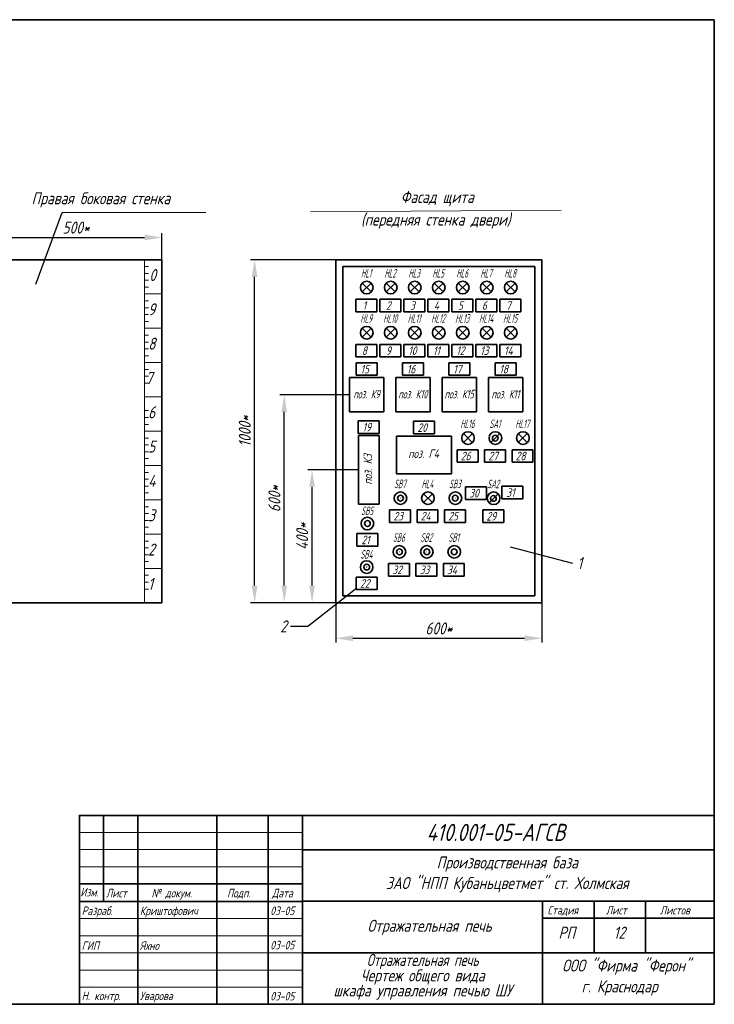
# Model space of a CAD drawing. Header units: millimetres. Extents: x -202 to 205, y 5 to 292.
# Tile 2 of 2: x 3 to 205, y 5 to 292. Entities that reach past the tile are written whole.
import ezdxf
from ezdxf.enums import TextEntityAlignment as Align

# ---------------------------------------------------------------- set-up
doc = ezdxf.new("R2010")
doc.units = ezdxf.units.MM
doc.header["$PDMODE"] = 34
doc.layers.add('НадписиРамки', color=7, linetype='Continuous')
for name, color, linetype, lineweight in [('ОснСхема', 7, 'Continuous', 35), ('Размеры', 7, 'Continuous', 15), ('Рамка', 7, 'Continuous', 35)]:
    doc.layers.add(name, color=color, linetype=linetype, lineweight=lineweight)
doc.styles.add('Надпись', font='GOST.TTF', dxfattribs={"oblique": 15, "height": 3.5})
doc.dimstyles.new('MY', dxfattribs={"dimtxt": 3.5, "dimasz": 5, "dimexe": 1.25, "dimexo": 0, "dimgap": 1.125, "dimtad": 1, "dimdec": 0, "dimlfac": 5, "dimtxsty": 'Надпись', "dimcen": 2.5, "dimadec": 0, "dimazin": 0, "dimtfac": 1, "dimtdec": 0, "dimtmove": 0, "dimatfit": 3, "dimfxl": 0, "dimlwd": 25, "dimarcsym": 0})

# ---------------------------------------------------------------- blocks, each defined once
blk = doc.blocks.new('*D7')
at = {"layer": 'Defpoints', "color": 0, "ltscale": 0.4}
for p in [(71.05, 222.04), (94.72, 222.04), (94.72, 122.04)]:
    blk.add_point(p, dxfattribs=at)
at = {"layer": 'Размеры', "color": 0, "lineweight": -2, "ltscale": 0.4}
for p, q in [((94.72, 222.04), (69.8, 222.04)), ((94.72, 122.04), (69.8, 122.04))]:
    blk.add_line(p, q, dxfattribs=at)
at = {"layer": 'Размеры', "color": 0, "lineweight": 25, "ltscale": 0.4}
blk.add_line((71.05, 127.04), (71.05, 217.04), dxfattribs=at)
at = {"layer": 'Размеры', "color": 0, "ltscale": 0.4}
for points in [[(70.21, 217.04), (71.88, 217.04), (71.05, 222.04)], [(70.21, 127.04), (71.88, 127.04), (71.05, 122.04)]]:
    blk.add_solid(points, dxfattribs=at)
at = {"layer": 'Размеры', "color": 0, "ltscale": 0.4, "insert": (68.17, 172.04), "char_height": 3.5, "attachment_point": 5, "rotation": 90, "style": 'Надпись'}
blk.add_mtext('1000*', dxfattribs=at)
blk = doc.blocks.new('_None')
blk = doc.blocks.new('*D8')
at = {"layer": 'Defpoints', "color": 0, "ltscale": 0.4}
for p in [(87.79, 160.76), (101.31, 160.76), (94.72, 122.04)]:
    blk.add_point(p, dxfattribs=at)
at = {"layer": 'Размеры', "color": 0, "lineweight": -2, "ltscale": 0.4}
for p, q in [((101.31, 160.76), (86.54, 160.76)), ((94.72, 122.04), (86.54, 122.04))]:
    blk.add_line(p, q, dxfattribs=at)
at = {"layer": 'Размеры', "color": 0, "lineweight": 25, "ltscale": 0.4}
blk.add_line((87.79, 127.04), (87.79, 155.76), dxfattribs=at)
at = {"layer": 'Размеры', "color": 0, "ltscale": 0.4}
for points in [[(86.95, 155.76), (88.62, 155.76), (87.79, 160.76)], [(86.95, 127.04), (88.62, 127.04), (87.79, 122.04)]]:
    blk.add_solid(points, dxfattribs=at)
at = {"layer": 'Размеры', "color": 0, "ltscale": 0.4, "insert": (84.91, 141.4), "char_height": 3.5, "attachment_point": 5, "rotation": 90, "style": 'Надпись'}
blk.add_mtext('400*', dxfattribs=at)
blk = doc.blocks.new('*D9')
at = {"layer": 'Defpoints', "color": 0, "ltscale": 0.4}
for p in [(79.69, 182.66), (98.71, 182.66), (94.72, 122.04)]:
    blk.add_point(p, dxfattribs=at)
at = {"layer": 'Размеры', "color": 0, "lineweight": -2, "ltscale": 0.4}
for p, q in [((98.71, 182.66), (78.44, 182.66)), ((94.72, 122.04), (78.44, 122.04))]:
    blk.add_line(p, q, dxfattribs=at)
at = {"layer": 'Размеры', "color": 0, "lineweight": 25, "ltscale": 0.4}
blk.add_line((79.69, 127.04), (79.69, 177.66), dxfattribs=at)
at = {"layer": 'Размеры', "color": 0, "ltscale": 0.4}
for points in [[(78.86, 177.66), (80.52, 177.66), (79.69, 182.66)], [(78.86, 127.04), (80.52, 127.04), (79.69, 122.04)]]:
    blk.add_solid(points, dxfattribs=at)
at = {"layer": 'Размеры', "color": 0, "ltscale": 0.4, "insert": (76.82, 152.35), "char_height": 3.5, "attachment_point": 5, "rotation": 90, "style": 'Надпись'}
blk.add_mtext('600*', dxfattribs=at)
blk = doc.blocks.new('*D10')
at = {"layer": 'Defpoints', "color": 0, "ltscale": 0.4}
for p in [(94.72, 122.04), (154.72, 122.04), (154.72, 111.7)]:
    blk.add_point(p, dxfattribs=at)
at = {"layer": 'Размеры', "color": 0, "lineweight": -2, "ltscale": 0.4}
for p, q in [((94.72, 122.04), (94.72, 110.45)), ((154.72, 122.04), (154.72, 110.45))]:
    blk.add_line(p, q, dxfattribs=at)
at = {"layer": 'Размеры', "color": 0, "lineweight": 25, "ltscale": 0.4}
blk.add_line((99.72, 111.7), (149.72, 111.7), dxfattribs=at)
at = {"layer": 'Размеры', "color": 0, "ltscale": 0.4}
for points in [[(99.72, 112.54), (99.72, 110.87), (94.72, 111.7)], [(149.72, 112.54), (149.72, 110.87), (154.72, 111.7)]]:
    blk.add_solid(points, dxfattribs=at)
at = {"layer": 'Размеры', "color": 0, "ltscale": 0.4, "insert": (124.72, 114.58), "char_height": 3.5, "attachment_point": 5, "style": 'Надпись'}
blk.add_mtext('600*', dxfattribs=at)
blk = doc.blocks.new('*D13')
at = {"layer": 'Defpoints', "color": 0, "ltscale": 0.4}
for p in [(43.96, 228.51), (-6.04, 222.04), (43.96, 222.04)]:
    blk.add_point(p, dxfattribs=at)
at = {"layer": 'Размеры', "color": 0, "lineweight": -2, "ltscale": 0.4}
for p, q in [((-6.04, 222.04), (-6.04, 229.76)), ((43.96, 222.04), (43.96, 229.76))]:
    blk.add_line(p, q, dxfattribs=at)
at = {"layer": 'Размеры', "color": 0, "lineweight": 25, "ltscale": 0.4}
blk.add_line((-1.04, 228.51), (38.96, 228.51), dxfattribs=at)
at = {"layer": 'Размеры', "color": 0, "ltscale": 0.4}
for points in [[(-1.04, 229.34), (-1.04, 227.68), (-6.04, 228.51)], [(38.96, 229.34), (38.96, 227.68), (43.96, 228.51)]]:
    blk.add_solid(points, dxfattribs=at)
at = {"layer": 'Размеры', "color": 0, "ltscale": 0.4, "insert": (18.96, 231.39), "char_height": 3.5, "attachment_point": 5, "style": 'Надпись'}
blk.add_mtext('500*', dxfattribs=at)

msp = doc.modelspace()

# ---------------------------------------------------------------- linework, layer by layer
at = {"layer": 'ОснСхема', "ltscale": 0.4}
for p, q in [((-6.04, 222.04), (43.96, 222.04)), ((43.96, 222.04), (43.96, 122.04)), ((94.72, 222.04), (154.72, 222.04)), ((94.72, 122.04), (94.72, 222.04)), ((154.72, 122.04), (154.72, 222.04)), ((154.72, 222.04), (154.72, 122.04)), ((96.72, 220.04), (152.72, 220.04)), ((96.72, 124.04), (96.72, 220.04)), ((152.72, 220.04), (152.72, 124.04)), ((102.42, 212.63), (105.02, 215.23)), ((102.42, 215.23), (105.02, 212.63)), ((109.41, 215.23), (112.01, 212.63)), ((109.41, 212.63), (112.01, 215.23)), ((116.41, 215.23), (119.01, 212.63)), ((116.41, 212.63), (119.01, 215.23)), ((123.41, 215.23), (126.01, 212.63)), ((123.41, 212.63), (126.01, 215.23)), ((130.4, 215.23), (133, 212.63)), ((130.4, 212.63), (133, 215.23)), ((137.4, 215.23), (140, 212.63)), ((137.4, 212.63), (140, 215.23)), ((144.39, 215.23), (146.99, 212.63)), ((144.39, 212.63), (146.99, 215.23)), ((100.54, 210.54), (106.64, 210.54)), ((100.54, 206.88), (100.54, 210.54)), ((106.64, 210.54), (106.64, 206.88)), ((107.54, 210.54), (113.64, 210.54)), ((107.54, 206.88), (107.54, 210.54)), ((113.64, 210.54), (113.64, 206.88)), ((114.53, 210.54), (120.64, 210.54)), ((114.53, 206.88), (114.53, 210.54)), ((120.64, 210.54), (120.64, 206.88)), ((121.53, 210.54), (127.63, 210.54)), ((121.53, 206.88), (121.53, 210.54)), ((127.63, 210.54), (127.63, 206.88)), ((128.53, 210.54), (134.63, 210.54)), ((128.53, 206.88), (128.53, 210.54)), ((134.63, 210.54), (134.63, 206.88)), ((135.52, 210.54), (141.62, 210.54)), ((135.52, 206.88), (135.52, 210.54)), ((141.62, 210.54), (141.62, 206.88)), ((142.52, 210.54), (148.62, 210.54)), ((142.52, 206.88), (142.52, 210.54)), ((148.62, 210.54), (148.62, 206.88)), ((106.64, 206.88), (100.54, 206.88)), ((113.64, 206.88), (107.54, 206.88)), ((120.64, 206.88), (114.53, 206.88)), ((127.63, 206.88), (121.53, 206.88)), ((134.63, 206.88), (128.53, 206.88)), ((141.62, 206.88), (135.52, 206.88)), ((148.62, 206.88), (142.52, 206.88)), ((102.42, 202.06), (105.02, 199.46)), ((102.42, 199.46), (105.02, 202.06)), ((109.41, 202.06), (112.01, 199.46)), ((109.41, 199.46), (112.01, 202.06)), ((116.41, 202.06), (119.01, 199.46)), ((116.41, 199.46), (119.01, 202.06)), ((123.41, 202.06), (126.01, 199.46)), ((123.41, 199.46), (126.01, 202.06)), ((130.4, 202.06), (133, 199.46)), ((130.4, 199.46), (133, 202.06)), ((137.4, 202.06), (140, 199.46)), ((137.4, 199.46), (140, 202.06)), ((144.39, 202.06), (146.99, 199.46)), ((144.39, 199.46), (146.99, 202.06)), ((100.54, 197.37), (106.64, 197.37)), ((100.54, 193.71), (100.54, 197.37)), ((106.64, 197.37), (106.64, 193.71)), ((107.54, 197.37), (113.64, 197.37)), ((107.54, 193.71), (107.54, 197.37)), ((113.64, 197.37), (113.64, 193.71)), ((114.53, 197.37), (120.64, 197.37)), ((114.53, 193.71), (114.53, 197.37)), ((120.64, 197.37), (120.64, 193.71)), ((121.53, 197.37), (127.63, 197.37)), ((121.53, 193.71), (121.53, 197.37)), ((127.63, 197.37), (127.63, 193.71)), ((128.53, 197.37), (134.63, 197.37)), ((128.53, 193.71), (128.53, 197.37)), ((134.63, 197.37), (134.63, 193.71)), ((135.52, 197.37), (141.62, 197.37)), ((135.52, 193.71), (135.52, 197.37)), ((141.62, 197.37), (141.62, 193.71)), ((142.52, 197.37), (148.62, 197.37)), ((142.52, 193.71), (142.52, 197.37)), ((148.62, 197.37), (148.62, 193.71)), ((106.64, 193.71), (100.54, 193.71)), ((113.64, 193.71), (107.54, 193.71)), ((120.64, 193.71), (114.53, 193.71)), ((127.63, 193.71), (121.53, 193.71)), ((134.63, 193.71), (128.53, 193.71)), ((141.62, 193.71), (135.52, 193.71)), ((148.62, 193.71), (142.52, 193.71)), ((100.64, 192), (106.74, 192)), ((100.64, 188.34), (100.64, 192)), ((106.74, 192), (106.74, 188.34)), ((114.14, 192), (120.24, 192)), ((114.14, 188.34), (114.14, 192)), ((120.24, 192), (120.24, 188.34)), ((127.64, 192), (133.74, 192)), ((127.64, 188.34), (127.64, 192)), ((133.74, 192), (133.74, 188.34)), ((141.14, 192), (147.24, 192)), ((141.14, 188.34), (141.14, 192)), ((147.24, 192), (147.24, 188.34)), ((98.71, 187.66), (108.71, 187.66)), ((98.71, 177.66), (98.71, 187.66)), ((106.74, 188.34), (100.64, 188.34)), ((108.71, 187.66), (108.71, 177.66)), ((112.21, 187.66), (122.21, 187.66)), ((112.21, 177.66), (112.21, 187.66)), ((120.24, 188.34), (114.14, 188.34)), ((122.21, 187.66), (122.21, 177.66)), ((125.71, 187.66), (135.71, 187.66)), ((125.71, 177.66), (125.71, 187.66)), ((133.74, 188.34), (127.64, 188.34)), ((135.71, 187.66), (135.71, 177.66)), ((139.21, 187.66), (149.21, 187.66)), ((139.21, 177.66), (139.21, 187.66)), ((147.24, 188.34), (141.14, 188.34)), ((149.21, 187.66), (149.21, 177.66)), ((108.71, 177.66), (98.71, 177.66)), ((101.24, 175.09), (107.34, 175.09)), ((101.24, 171.43), (101.24, 175.09)), ((107.34, 175.09), (107.34, 171.43)), ((122.21, 177.66), (112.21, 177.66)), ((135.71, 177.66), (125.71, 177.66)), ((149.21, 177.66), (139.21, 177.66)), ((117.38, 171.28), (117.38, 174.94)), ((117.38, 174.94), (123.48, 174.94)), ((123.48, 174.94), (123.48, 171.28)), ((107.34, 171.43), (101.24, 171.43)), ((101.31, 150.76), (101.31, 170.76)), ((101.31, 170.76), (107.31, 170.76)), ((107.31, 170.76), (107.31, 150.76)), ((112.43, 170.6), (128.43, 170.6)), ((112.43, 159.6), (112.43, 170.6)), ((123.48, 171.28), (117.38, 171.28)), ((128.43, 170.6), (128.43, 159.6)), ((131.91, 168.75), (134.51, 171.35)), ((131.91, 171.35), (134.5, 168.75)), ((139.94, 168.75), (142.54, 171.35)), ((147.91, 168.75), (150.51, 171.35)), ((147.91, 171.35), (150.5, 168.75)), ((130.07, 166.66), (136.17, 166.66)), ((130.07, 163), (130.07, 166.66)), ((136.17, 166.66), (136.17, 163)), ((138.07, 163), (138.07, 166.66)), ((138.07, 166.66), (144.17, 166.66)), ((144.17, 166.66), (144.17, 163)), ((146.07, 163), (146.07, 166.66)), ((146.07, 166.66), (152.17, 166.66)), ((152.17, 166.66), (152.17, 163)), ((136.17, 163), (130.07, 163)), ((144.17, 163), (138.07, 163)), ((152.17, 163), (146.07, 163)), ((128.43, 159.6), (112.43, 159.6)), ((132.49, 155.83), (138.6, 155.83)), ((132.49, 152.17), (132.49, 155.83)), ((138.6, 155.83), (138.6, 152.17)), ((143.13, 156.01), (149.23, 156.01)), ((143.13, 152.35), (143.13, 156.01)), ((149.23, 156.01), (149.23, 152.35)), ((120.26, 153.83), (122.86, 151.23)), ((120.26, 151.23), (122.86, 153.83)), ((138.6, 152.17), (132.49, 152.17)), ((139.41, 151.2), (142.01, 153.8)), ((149.23, 152.35), (143.13, 152.35)), ((107.31, 150.76), (101.31, 150.76)), ((110.39, 145.48), (110.39, 149.14)), ((110.39, 149.14), (116.49, 149.14)), ((116.49, 149.14), (116.49, 145.48)), ((118.39, 149.14), (124.49, 149.14)), ((118.39, 145.48), (118.39, 149.14)), ((124.49, 149.14), (124.49, 145.48)), ((126.39, 149.14), (132.49, 149.14)), ((126.39, 145.48), (126.39, 149.14)), ((132.49, 149.14), (132.49, 145.48)), ((137.53, 149.11), (143.64, 149.11)), ((137.53, 145.45), (137.53, 149.11)), ((143.64, 149.11), (143.64, 145.45)), ((116.49, 145.48), (110.39, 145.48)), ((124.49, 145.48), (118.39, 145.48)), ((132.49, 145.48), (126.39, 145.48)), ((143.64, 145.45), (137.53, 145.45)), ((100.88, 142.21), (106.98, 142.21)), ((100.88, 138.55), (100.88, 142.21)), ((106.98, 142.21), (106.98, 138.55)), ((106.98, 138.55), (100.88, 138.55)), ((110.07, 133.5), (116.17, 133.5)), ((110.07, 129.84), (110.07, 133.5)), ((116.17, 133.5), (116.17, 129.84)), ((118.07, 129.84), (118.07, 133.5)), ((118.07, 133.5), (124.17, 133.5)), ((124.17, 133.5), (124.17, 129.84)), ((126.07, 129.84), (126.07, 133.5)), ((126.07, 133.5), (132.17, 133.5)), ((132.17, 133.5), (132.17, 129.84)), ((100.68, 129.53), (106.78, 129.53)), ((100.68, 125.87), (100.68, 129.53)), ((106.78, 129.53), (106.78, 125.87)), ((116.17, 129.84), (110.07, 129.84)), ((124.17, 129.84), (118.07, 129.84)), ((132.17, 129.84), (126.07, 129.84)), ((152.72, 124.04), (96.72, 124.04)), ((106.78, 125.87), (100.68, 125.87)), ((43.96, 122.04), (-6.04, 122.04)), ((154.72, 122.04), (94.72, 122.04))]:
    msp.add_line(p, q, dxfattribs=at)
for centre, radius in [((103.72, 213.93), 1.84), ((110.71, 213.93), 1.84), ((117.71, 213.93), 1.84), ((124.7, 213.93), 1.84), ((131.7, 213.93), 1.84), ((138.7, 213.93), 1.84), ((145.69, 213.93), 1.84), ((103.72, 200.76), 1.84), ((110.71, 200.76), 1.84), ((117.71, 200.76), 1.84), ((124.7, 200.76), 1.84), ((131.7, 200.76), 1.84), ((138.7, 200.76), 1.84), ((145.69, 200.76), 1.84), ((133.24, 170.05), 1.84), ((141.24, 170.05), 1.84), ((141.19, 170.02), 0.838), ((149.24, 170.05), 1.84), ((113.56, 152.53), 1.84), ((113.56, 152.53), 0.838), ((121.56, 152.53), 1.84), ((129.56, 152.53), 1.84), ((129.53, 152.53), 0.838), ((140.71, 152.51), 1.84), ((140.65, 152.47), 0.838), ((103.92, 145.14), 1.84), ((103.92, 145.14), 0.838), ((113.24, 136.89), 1.84), ((121.24, 136.89), 1.84), ((129.24, 136.89), 1.84), ((113.24, 136.89), 0.838), ((121.24, 136.89), 0.838), ((129.21, 136.89), 0.838), ((103.71, 132.45), 1.84), ((103.71, 132.45), 0.838)]:
    msp.add_circle(centre, radius, dxfattribs=at)
at = {"layer": 'Размеры', "ltscale": 0.4}
for p, q in [((14.92, 235.8), (56.83, 235.8)), ((160.41, 236.47), (87.34, 236.02)), ((38.96, 222.05), (38.96, 182.05)), ((38.96, 220.05), (40.07, 220.06)), ((38.96, 218.05), (40.07, 218.06)), ((38.96, 216.05), (40.07, 216.06)), ((38.96, 214.05), (40.07, 214.06)), ((38.96, 212.05), (43.96, 212.06)), ((38.97, 210.05), (40.09, 210.05)), ((38.97, 208.05), (40.09, 208.05)), ((38.97, 206.05), (40.09, 206.05)), ((38.97, 204.05), (40.09, 204.05)), ((38.96, 202.05), (43.96, 202.05)), ((38.96, 200.05), (40.07, 200.05)), ((38.96, 198.05), (40.07, 198.05)), ((38.96, 196.05), (40.07, 196.05)), ((38.96, 194.05), (40.07, 194.05)), ((38.96, 192.05), (43.96, 192.05)), ((38.96, 190.05), (40.07, 190.05)), ((38.96, 188.05), (40.07, 188.05)), ((38.96, 186.05), (40.07, 186.05)), ((38.96, 182.05), (38.96, 122.04)), ((38.96, 182.05), (43.96, 182.05)), ((38.96, 178.05), (40.07, 178.05)), ((38.96, 176.05), (40.07, 176.05)), ((38.96, 174.05), (40.07, 174.05)), ((38.96, 172.05), (43.96, 172.05)), ((38.96, 170.05), (40.07, 170.05)), ((38.96, 168.05), (40.07, 168.05)), ((38.96, 166.05), (40.07, 166.05)), ((38.96, 164.05), (40.07, 164.05)), ((38.96, 162.04), (43.96, 162.04)), ((38.96, 160.04), (40.07, 160.05)), ((38.96, 158.04), (40.07, 158.05)), ((38.96, 156.04), (40.07, 156.05)), ((38.96, 154.04), (40.07, 154.05)), ((38.96, 152.04), (43.96, 152.05)), ((38.97, 150.04), (40.09, 150.04)), ((38.97, 148.04), (40.09, 148.04)), ((38.97, 146.04), (40.09, 146.04)), ((38.97, 144.04), (40.09, 144.04)), ((38.96, 142.04), (43.96, 142.04)), ((38.96, 140.04), (40.07, 140.04)), ((38.96, 138.04), (40.07, 138.04)), ((38.96, 136.04), (40.07, 136.04)), ((38.96, 134.04), (40.07, 134.04)), ((38.96, 132.04), (43.96, 132.04)), ((38.96, 130.04), (40.07, 130.04)), ((38.96, 128.04), (40.07, 128.04)), ((38.96, 126.04), (40.07, 126.04))]:
    msp.add_line(p, q, dxfattribs=at)
for centre in [(103.68, 213.93), (110.68, 213.93), (117.67, 213.93), (124.67, 213.93), (131.66, 213.93), (138.66, 213.93), (145.66, 213.93), (103.68, 200.76), (110.68, 200.76), (117.67, 200.76), (124.67, 200.76), (131.66, 200.76), (138.66, 200.76), (145.66, 200.76), (133.21, 170.05), (141.21, 170.05), (149.21, 170.05), (113.53, 152.53), (121.53, 152.53), (129.53, 152.53), (140.67, 152.5), (113.21, 136.89), (121.21, 136.89), (129.21, 136.89), (103.68, 132.45)]:
    msp.add_circle(centre, 0.0378, dxfattribs=at)
at = {"layer": 'Рамка'}
for p, q in [((-189.88, 292), (205, 292)), ((205, 292), (205, 5)), ((20, 60), (205, 60)), ((20.03, 60.1), (20.03, 30.1)), ((27, 35.1), (27, 60)), ((37, 50), (37, 60)), ((60, 5.1), (60, 60)), ((75, 5.1), (75, 60)), ((85, 5.1), (85, 60)), ((37, 5.1), (37, 50)), ((85.03, 50), (205, 50)), ((20.03, 40.1), (85.03, 40.1)), ((20, 35), (85, 35)), ((85.03, 35.1), (205.03, 35.1)), ((155, 35.1), (155, 5)), ((170, 35.1), (170, 20)), ((185, 35.1), (185, 20)), ((20.03, 30.1), (20.03, 5.1)), ((155, 30.1), (205, 30.1)), ((205, 20), (85.03, 20)), ((-190, 5), (205, 5))]:
    msp.add_line(p, q, dxfattribs=at)
at = {"layer": 'Рамка', "lineweight": 15}
for p, q in [((20.03, 55.1), (85.03, 55.1)), ((20.03, 50.1), (85.03, 50.1)), ((20.03, 45.1), (85.03, 45.1)), ((20, 30), (85, 30)), ((20, 25), (85, 25)), ((20, 20), (85, 20)), ((20, 15), (85, 15)), ((20, 10), (85, 10))]:
    msp.add_line(p, q, dxfattribs=at)

# ---------------------------------------------------------------- texts
at = {"layer": 'НадписиРамки', "style": 'Надпись', "oblique": 15}
for s, height, p in [('410.001-05-АГСВ', 5, (141.34, 52.61)), ('Производственная база', 3.5, (144.7, 44.6)), ('ЗАО "НПП Кубаньцветмет" ст. Холмская', 3.5, (144.7, 38.6)), ('Отражательная печь', 3.5, (122.04, 26.15)), ('ООО "Фирма "Ферон"', 3.5, (179.4, 14.55)), ('Чертеж общего вида', 3.5, (120.03, 11.68)), ('г. Краснодар', 3.5, (177.43, 8.48)), ('шкафа управления печью ШУ', 3.5, (120.03, 7.29))]:
    msp.add_text(s, height=height, dxfattribs=at).set_placement(p, align=Align.CENTER)
msp.add_text('Изм.', height=2.5, dxfattribs=at).set_placement((20.23, 37.67), align=Align.MIDDLE_LEFT)
for s, height, p in [('Лист', 2.5, (27.73, 35.42)), ('№ докум.', 2.5, (40.99, 35.42)), ('Подп.', 2.5, (63.02, 35.42)), ('Дата', 2.5, (76.12, 35.42)), ('Разраб.', 2.5, (20.64, 30.26)), ('Криштофович', 2.5, (37.6, 30.26)), ('03-05', 2.5, (75.6, 30.26)), ('Стадия', 2.5, (156.41, 30.43)), ('Лист', 2.5, (173.43, 30.43)), ('Листов', 2.5, (189.16, 30.43)), ('РП', 3.5, (159.62, 23.09)), ('12', 3.5, (175.7, 23.09)), ('ГИП', 2.5, (20.64, 20.09)), ('Яхно', 2.5, (37.6, 20.09)), ('03-05', 2.5, (75.6, 20.26)), ('Н. контр.', 2.5, (20.64, 5.46)), ('Уварова', 2.5, (37.6, 5.46)), ('03-05', 2.5, (75.6, 5.36))]:
    msp.add_text(s, height=height, dxfattribs=at).set_placement(p, align=Align.BOTTOM_LEFT)
at = {"layer": 'НадписиРамки', "style": 'Надпись', "oblique": 15, "width": 0.9}
msp.add_text('Отражательная печь', height=3.5, dxfattribs=at).set_placement((120.03, 16.18), align=Align.CENTER)
at = {"layer": 'ОснСхема', "ltscale": 0.4, "style": 'Надпись', "oblique": 15}
for s, p in [('1', (103.04, 207.44)), ('2', (110.04, 207.44)), ('3', (117.03, 207.44)), ('4', (124.03, 207.44)), ('5', (131.02, 207.44)), ('6', (138.02, 207.44)), ('7', (145.01, 207.44)), ('8', (103.04, 194.27)), ('9', (110.04, 194.27)), ('10', (117.03, 194.27)), ('11', (124.03, 194.27)), ('12', (131.02, 194.27)), ('13', (138.02, 194.27)), ('14', (145.01, 194.27)), ('15', (103.14, 188.89)), ('16', (116.64, 188.89)), ('17', (130.14, 188.89)), ('18', (143.64, 188.89)), ('19', (103.74, 171.99)), ('20', (119.88, 171.84)), ('поз. Г4', (120.28, 164.25)), ('26', (132.56, 163.56)), ('27', (140.56, 163.56)), ('28', (148.56, 163.56)), ('30', (134.99, 152.73)), ('31', (145.63, 152.91)), ('23', (112.89, 146.04)), ('24', (120.89, 146.04)), ('25', (128.89, 146.04)), ('29', (140.03, 146.01)), ('21', (103.38, 139.11)), ('32', (112.57, 130.39)), ('33', (120.57, 130.39)), ('34', (128.57, 130.39)), ('22', (103.18, 126.43))]:
    msp.add_text(s, height=2.5, dxfattribs=at).set_placement(p, align=Align.CENTER)
at = {"layer": 'ОснСхема', "ltscale": 0.4, "style": 'Надпись', "oblique": 15, "width": 0.75}
for s, p in [('поз. К9', (103.65, 181.61)), ('поз. К10', (117.15, 181.61)), ('поз. К15', (130.65, 181.61)), ('поз. К11', (144.15, 181.61))]:
    msp.add_text(s, height=2.5, dxfattribs=at).set_placement(p, align=Align.CENTER)
at = {"layer": 'ОснСхема', "ltscale": 0.4, "style": 'Надпись', "oblique": 15}
msp.add_text('поз. К3', height=2.5, rotation=90, dxfattribs=at).set_placement((105.29, 160.91), align=Align.CENTER)
at = {"layer": 'Размеры', "ltscale": 0.4, "style": 'Надпись', "oblique": 15}
for s, p in [('Правая боковая стенка', (6.04, 238.2)), ('0', (40.36, 215.82)), ('9', (40.01, 205.82)), ('8', (40.01, 195.82)), ('7', (39.31, 185.82)), ('6', (40.01, 175.81)), ('5', (40.01, 165.81)), ('4', (40.01, 155.81)), ('3', (40.01, 145.81)), ('2', (40.01, 135.81)), ('1', (40.01, 125.81))]:
    msp.add_text(s, height=3.5, dxfattribs=at).set_placement(p)
for s, p in [('Фасад щита', (124.28, 238.57)), ('(передняя стенка двери)', (123.83, 231.98))]:
    msp.add_text(s, height=3.5, dxfattribs=at).set_placement(p, align=Align.CENTER)
at = {"layer": 'Размеры', "ltscale": 0.4, "style": 'Надпись', "oblique": 15, "width": 0.6}
for s, p in [('HL1', (103.54, 216.84)), ('HL2', (110.53, 216.84)), ('HL3', (117.53, 216.84)), ('HL5', (124.52, 216.84)), ('HL6', (131.52, 216.84)), ('HL7', (138.52, 216.84)), ('HL8', (145.51, 216.84)), ('HL9', (103.54, 203.67)), ('HL10', (110.53, 203.67)), ('HL11', (117.53, 203.67)), ('HL12', (124.52, 203.67)), ('HL13', (131.52, 203.67)), ('HL14', (138.52, 203.67)), ('HL15', (145.51, 203.67)), ('HL16', (133.06, 172.96)), ('SA1', (141.06, 172.96)), ('HL17', (149.06, 172.96)), ('SB7', (113.38, 155.44)), ('HL4', (121.38, 155.44)), ('SB3', (129.38, 155.44)), ('SA2', (140.53, 155.42)), ('SB5', (103.81, 147.59)), ('SB6', (113.06, 139.8)), ('SB2', (121.06, 139.8)), ('SB1', (129.06, 139.8)), ('SB4', (103.61, 134.91))]:
    msp.add_text(s, height=2.5, dxfattribs=at).set_placement(p, align=Align.CENTER)
at = {"layer": 'Размеры', "ltscale": 0.4, "char_height": 3.5, "style": 'Надпись'}
for s, insert, width, attachment_point in [('1', (165.1, 135.37), 31.2843, 1), ('2', (80.42, 116.92), 3, 3)]:
    msp.add_mtext(s, dxfattribs=dict(at, insert=insert, width=width, attachment_point=attachment_point))

# ---------------------------------------------------------------- dimensions: what is measured, and where the dimension line sits
at = {"layer": 'Размеры', "ltscale": 0.4}
for base, p1, p2, text, picture, middle in [((43.96, 228.51), (-6.04, 222.04), (43.96, 222.04), '500*', '*D13', (18.96, 231.39)), ((154.72, 111.7), (94.72, 122.04), (154.72, 122.04), '600*', '*D10', (124.72, 114.58))]:
    dim = msp.add_linear_dim(base=base, p1=p1, p2=p2, text=text, dimstyle='MY', override={"dimldrblk": 'None'}, dxfattribs=at)
    dim.commit()
    dim.dimension.update_dxf_attribs({"geometry": picture, "text_midpoint": middle})
for base, p2, text, picture, middle in [((71.05, 222.04), (94.72, 222.04), '1000*', '*D7', (71.05, 172.04)), ((79.69, 182.66), (98.71, 182.66), '600*', '*D9', (79.69, 152.35)), ((87.79, 160.76), (101.31, 160.76), '400*', '*D8', (87.79, 141.4))]:
    dim = msp.add_linear_dim(base=base, p1=(94.72, 122.04), p2=p2, angle=90, text=text, dimstyle='MY', override={"dimldrblk": 'None'}, dxfattribs=at)
    dim.commit()
    dim.dimension.update_dxf_attribs({"geometry": picture, "text_midpoint": middle, "dimtype": 160})

# ---------------------------------------------------------------- leaders
msp.add_leader([(7.26, 214.91), (14.92, 235.8)], dimstyle='MY', override={"dimgap": 1.125, "dimtad": 0, "dimldrblk": 'None'}, dxfattribs=at)
at = {"layer": 'Размеры', "ltscale": 0.4, "annotation_type": 0, "has_hookline": 1}
for points, hookline_direction, text_width in [([(145.55, 138.32), (163.72, 133.56)], 0, 1.99), ([(100.85, 126.32), (86.54, 115.17), (81.54, 115.17)], 1, 2.69)]:
    msp.add_leader(points, dimstyle='MY', override={"dimgap": 1.125, "dimtad": 0, "dimldrblk": 'None'}, dxfattribs=dict(at, hookline_direction=hookline_direction, text_width=text_width))

doc.saveas('drawing.dxf')
